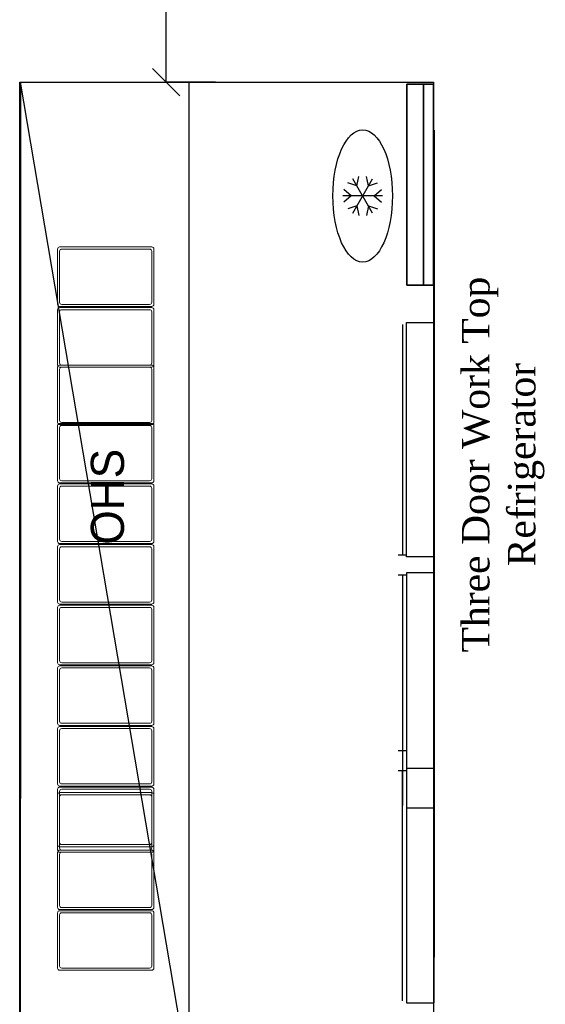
# Model space of a CAD drawing. Header units: millimetres. Extents: x 31882 to 271790, y -35693 to 24917.
# Tile 79 of 256: x 51231 to 52189, y 16448 to 18243. Entities that reach past the tile are written whole.
import ezdxf

# ---------------------------------------------------------------- set-up
doc = ezdxf.new("R2010")
doc.units = ezdxf.units.MM
doc.header["$MEASUREMENT"] = 0
doc.header["$PDMODE"] = 35
doc.layers.get('Defpoints').update_dxf_attribs({"color": 251})
doc.layers.add('A - TEXT', color=7, linetype='Continuous', lineweight=13)
doc.layers.add('EQUIPMENT', color=130, linetype='Continuous', lineweight=13)
doc.layers.add('IQ_200_3D', color=1, linetype='Continuous')
doc.layers.add('kitchen equip1', color=8, linetype='Continuous')
doc.styles.add('CKD_Dimension Text', font='BOOKOS.TTF', dxfattribs={"height": 50})
doc.styles.add('style1', font='txt')
doc.dimstyles.new('CKD-Dimensions', dxfattribs={"dimtxt": 50, "dimasz": 50, "dimexe": 0, "dimexo": 20, "dimgap": 20, "dimtad": 0, "dimdec": 0, "dimzin": 4, "dimdsep": 46, "dimtxsty": 'CKD_Dimension Text', "dimblk": 'OBLIQUE', "dimcen": 12, "dimclrd": 150, "dimclre": 150, "dimclrt": 7, "dimazin": 2, "dimtfac": 1, "dimtdec": 0, "dimtofl": 0, "dimtmove": 1, "dimatfit": 2, "dimfxl": 1, "dimtfillclr": 7, "dimtolj": 1, "dimtzin": 0, "dimlwd": -1, "dimlwe": -1, "dimarcsym": 0})

# ---------------------------------------------------------------- blocks, each defined once
blk = doc.blocks.new('ZNS-MC-BASEREFUNIT')
at = {"layer": 'IQ_200_3D'}
for points in [[(0, 70, 155), (0, 70, 600), (304, 70, 600), (304, 70, 155)], [(0, 70, 600), (0, 30, 600), (304, 30, 600), (304, 70, 600)], [(0, 30, 155), (0, 70, 155), (304, 70, 155), (304, 30, 155)], [(304, 30, 500), (0, 30, 500), (0, 45, 500), (304, 45, 500)], [(0, 45, 500), (0, 45, 585), (304, 45, 585), (304, 45, 500)], [(0, 30, 585), (0, 45, 585), (304, 45, 585), (304, 30, 585)], [(0, 30, 500), (0, 30, 155), (304, 30, 155), (304, 30, 500)], [(304, 30, 600), (0, 30, 600), (0, 30, 585), (304, 30, 585)]]:
    blk.add_3dface(points, dxfattribs=at)
for points, invisible_edges in [([(0, 45, 585), (0, 70, 600), (0, 70, 155), (0, 45, 500)], 5), ([(0, 45, 500), (0, 30, 500), (0, 30, 155), (0, 70, 155)], 8), ([(0, 70, 600), (0, 45, 585), (0, 30, 585), (0, 30, 600)], 1), ([(304, 45, 585), (304, 70, 600), (304, 70, 155), (304, 45, 500)], 5), ([(304, 45, 500), (304, 30, 500), (304, 30, 155), (304, 70, 155)], 8), ([(304, 70, 600), (304, 45, 585), (304, 30, 585), (304, 30, 600)], 1)]:
    blk.add_3dface(points, dxfattribs=dict(at, invisible_edges=invisible_edges))
blk = doc.blocks.new('_Oblique')
at = {"color": 0, "linetype": 'ByBlock', "lineweight": -2}
blk.add_line((-0.5, -0.5), (0.5, 0.5), dxfattribs=at)
blk = doc.blocks.new('*D547')
at = {"color": 150, "ltscale": 0.25}
for p, q in [((51588.1, 18962.9), (51498.2, 18962.9)), ((51498.2, 18962.9), (51498.2, 18662.9)), ((51498.2, 18129.4), (51498.2, 18429.3)), ((51588.1, 18129.4), (51498.2, 18129.4))]:
    blk.add_line(p, q, dxfattribs=at)
at = {"layer": 'Defpoints', "color": 0}
for p in [(51498.2, 18962.9), (51608.1, 18962.9), (51608.1, 18129.4)]:
    blk.add_point(p, dxfattribs=at)
at = {"color": 150, "linetype": 'ByBlock', "xscale": 50, "yscale": 50, "zscale": 50}
for p, rotation in [((51498.2, 18962.9), 90), ((51498.2, 18129.4), 270)]:
    blk.add_blockref('_Oblique', p, dxfattribs=dict(at, rotation=rotation))
at = {"color": 7, "ltscale": 0.25, "char_height": 50, "attachment_point": 5, "rotation": 90, "style": 'CKD_Dimension Text'}
for s, insert in [('\\A1;[2\'-9"]', (51552.8, 18546.1)), ('\\A1;833', (51452.4, 18546.1))]:
    blk.add_mtext(s, dxfattribs=dict(at, insert=insert))

msp = doc.modelspace()

# ---------------------------------------------------------------- linework, layer by layer
at = {"layer": 'EQUIPMENT'}
for points in [[(51303.9, 17828.9), (51471.7, 17828.9, -0.414214), (51475.6, 17825.1), (51475.6, 17724.2, -0.414214), (51471.7, 17720.4), (51303.9, 17720.4, -0.414214), (51300.1, 17724.2), (51300.1, 17825.1, -0.414214)], [(51303.9, 17828.9), (51471.7, 17828.9, -0.414214), (51475.6, 17825.1), (51475.6, 17724.2, -0.414214), (51471.7, 17720.4), (51303.9, 17720.4, -0.414214), (51300.1, 17724.2), (51300.1, 17825.1, -0.414214)], [(51307.8, 17825.1), (51467.9, 17825.1, -0.414214), (51471.7, 17821.2), (51471.7, 17728, -0.414214), (51467.9, 17724.2), (51307.8, 17724.2, -0.414214), (51303.9, 17728), (51303.9, 17821.2, -0.414214)], [(51307.8, 17825.1), (51467.9, 17825.1, -0.414214), (51471.7, 17821.2), (51471.7, 17728, -0.414214), (51467.9, 17724.2), (51307.8, 17724.2, -0.414214), (51303.9, 17728), (51303.9, 17821.2, -0.414214)], [(51303.9, 17718.3), (51471.7, 17718.3, -0.414214), (51475.6, 17714.5), (51475.6, 17613.6, -0.414214), (51471.7, 17609.8), (51303.9, 17609.8, -0.414214), (51300.1, 17613.6), (51300.1, 17714.5, -0.414214)], [(51303.9, 17718.3), (51471.7, 17718.3, -0.414214), (51475.6, 17714.5), (51475.6, 17613.6, -0.414214), (51471.7, 17609.8), (51303.9, 17609.8, -0.414214), (51300.1, 17613.6), (51300.1, 17714.5, -0.414214)], [(51307.8, 17714.5), (51467.9, 17714.5, -0.414214), (51471.7, 17710.7), (51471.7, 17617.5, -0.414214), (51467.9, 17613.6), (51307.8, 17613.6, -0.414214), (51303.9, 17617.5), (51303.9, 17710.7, -0.414214)], [(51307.8, 17714.5), (51467.9, 17714.5, -0.414214), (51471.7, 17710.7), (51471.7, 17617.5, -0.414214), (51467.9, 17613.6), (51307.8, 17613.6, -0.414214), (51303.9, 17617.5), (51303.9, 17710.7, -0.414214)], [(51303.9, 17505.1), (51471.7, 17505.1, 0.414214), (51475.6, 17508.9), (51475.6, 17609.8, 0.414214), (51471.7, 17613.6), (51303.9, 17613.6, 0.414214), (51300.1, 17609.8), (51300.1, 17508.9, 0.414214)], [(51303.9, 17505.1), (51471.7, 17505.1, 0.414214), (51475.6, 17508.9), (51475.6, 17609.8, 0.414214), (51471.7, 17613.6), (51303.9, 17613.6, 0.414214), (51300.1, 17609.8), (51300.1, 17508.9, 0.414214)], [(51307.8, 17508.9), (51467.9, 17508.9, 0.414214), (51471.7, 17512.7), (51471.7, 17606, 0.414214), (51467.9, 17609.8), (51307.8, 17609.8, 0.414214), (51303.9, 17606), (51303.9, 17512.7, 0.414214)], [(51307.8, 17508.9), (51467.9, 17508.9, 0.414214), (51471.7, 17512.7), (51471.7, 17606, 0.414214), (51467.9, 17609.8), (51307.8, 17609.8, 0.414214), (51303.9, 17606), (51303.9, 17512.7, 0.414214)], [(51303.9, 17398.7), (51471.7, 17398.7, 0.414214), (51475.6, 17402.5), (51475.6, 17503.4, 0.414214), (51471.7, 17507.2), (51303.9, 17507.2, 0.414214), (51300.1, 17503.4), (51300.1, 17402.5, 0.414214)], [(51303.9, 17398.7), (51471.7, 17398.7, 0.414214), (51475.6, 17402.5), (51475.6, 17503.4, 0.414214), (51471.7, 17507.2), (51303.9, 17507.2, 0.414214), (51300.1, 17503.4), (51300.1, 17402.5, 0.414214)], [(51307.8, 17402.5), (51467.9, 17402.5, 0.414214), (51471.7, 17406.3), (51471.7, 17499.6, 0.414214), (51467.9, 17503.4), (51307.8, 17503.4, 0.414214), (51303.9, 17499.6), (51303.9, 17406.3, 0.414214)], [(51307.8, 17402.5), (51467.9, 17402.5, 0.414214), (51471.7, 17406.3), (51471.7, 17499.6, 0.414214), (51467.9, 17503.4), (51307.8, 17503.4, 0.414214), (51303.9, 17499.6), (51303.9, 17406.3, 0.414214)], [(51303.9, 17288.1), (51471.7, 17288.1, 0.414214), (51475.6, 17291.9), (51475.6, 17392.8, 0.414214), (51471.7, 17396.7), (51303.9, 17396.7, 0.414214), (51300.1, 17392.8), (51300.1, 17291.9, 0.414214)], [(51303.9, 17288.1), (51471.7, 17288.1, 0.414214), (51475.6, 17291.9), (51475.6, 17392.8, 0.414214), (51471.7, 17396.7), (51303.9, 17396.7, 0.414214), (51300.1, 17392.8), (51300.1, 17291.9, 0.414214)], [(51307.8, 17291.9), (51467.9, 17291.9, 0.414214), (51471.7, 17295.8), (51471.7, 17389, 0.414214), (51467.9, 17392.8), (51307.8, 17392.8, 0.414214), (51303.9, 17389), (51303.9, 17295.8, 0.414214)], [(51307.8, 17291.9), (51467.9, 17291.9, 0.414214), (51471.7, 17295.8), (51471.7, 17389, 0.414214), (51467.9, 17392.8), (51307.8, 17392.8, 0.414214), (51303.9, 17389), (51303.9, 17295.8, 0.414214)], [(51303.9, 17177.6), (51471.7, 17177.6, 0.414214), (51475.6, 17181.4), (51475.6, 17282.3, 0.414214), (51471.7, 17286.1), (51303.9, 17286.1, 0.414214), (51300.1, 17282.3), (51300.1, 17181.4, 0.414214)], [(51303.9, 17177.6), (51471.7, 17177.6, 0.414214), (51475.6, 17181.4), (51475.6, 17282.3, 0.414214), (51471.7, 17286.1), (51303.9, 17286.1, 0.414214), (51300.1, 17282.3), (51300.1, 17181.4, 0.414214)], [(51307.8, 17181.4), (51467.9, 17181.4, 0.414214), (51471.7, 17185.2), (51471.7, 17278.4, 0.414214), (51467.9, 17282.3), (51307.8, 17282.3, 0.414214), (51303.9, 17278.4), (51303.9, 17185.2, 0.414214)], [(51307.8, 17181.4), (51467.9, 17181.4, 0.414214), (51471.7, 17185.2), (51471.7, 17278.4, 0.414214), (51467.9, 17282.3), (51307.8, 17282.3, 0.414214), (51303.9, 17278.4), (51303.9, 17185.2, 0.414214)], [(51303.9, 17175.5), (51471.7, 17175.5, -0.414214), (51475.6, 17171.7), (51475.6, 17070.8, -0.414214), (51471.7, 17067), (51303.9, 17067, -0.414214), (51300.1, 17070.8), (51300.1, 17171.7, -0.414214)], [(51303.9, 17175.5), (51471.7, 17175.5, -0.414214), (51475.6, 17171.7), (51475.6, 17070.8, -0.414214), (51471.7, 17067), (51303.9, 17067, -0.414214), (51300.1, 17070.8), (51300.1, 17171.7, -0.414214)], [(51307.8, 17171.7), (51467.9, 17171.7, -0.414214), (51471.7, 17167.9), (51471.7, 17074.7, -0.414214), (51467.9, 17070.8), (51307.8, 17070.8, -0.414214), (51303.9, 17074.7), (51303.9, 17167.9, -0.414214)], [(51307.8, 17171.7), (51467.9, 17171.7, -0.414214), (51471.7, 17167.9), (51471.7, 17074.7, -0.414214), (51467.9, 17070.8), (51307.8, 17070.8, -0.414214), (51303.9, 17074.7), (51303.9, 17167.9, -0.414214)], [(51303.9, 17065), (51471.7, 17065, -0.414214), (51475.6, 17061.2), (51475.6, 16960.3, -0.414214), (51471.7, 16956.4), (51303.9, 16956.4, -0.414214), (51300.1, 16960.3), (51300.1, 17061.2, -0.414214)], [(51303.9, 17065), (51471.7, 17065, -0.414214), (51475.6, 17061.2), (51475.6, 16960.3, -0.414214), (51471.7, 16956.4), (51303.9, 16956.4, -0.414214), (51300.1, 16960.3), (51300.1, 17061.2, -0.414214)], [(51307.8, 17061.2), (51467.9, 17061.2, -0.414214), (51471.7, 17057.3), (51471.7, 16964.1, -0.414214), (51467.9, 16960.3), (51307.8, 16960.3, -0.414214), (51303.9, 16964.1), (51303.9, 17057.3, -0.414214)], [(51307.8, 17061.2), (51467.9, 17061.2, -0.414214), (51471.7, 17057.3), (51471.7, 16964.1, -0.414214), (51467.9, 16960.3), (51307.8, 16960.3, -0.414214), (51303.9, 16964.1), (51303.9, 17057.3, -0.414214)], [(51303.9, 16954.4), (51471.7, 16954.4, -0.414214), (51475.6, 16950.6), (51475.6, 16849.7, -0.414214), (51471.7, 16845.9), (51303.9, 16845.9, -0.414214), (51300.1, 16849.7), (51300.1, 16950.6, -0.414214)], [(51303.9, 16954.4), (51471.7, 16954.4, -0.414214), (51475.6, 16950.6), (51475.6, 16849.7, -0.414214), (51471.7, 16845.9), (51303.9, 16845.9, -0.414214), (51300.1, 16849.7), (51300.1, 16950.6, -0.414214)], [(51307.8, 16950.6), (51467.9, 16950.6, -0.414214), (51471.7, 16946.8), (51471.7, 16853.5, -0.414214), (51467.9, 16849.7), (51307.8, 16849.7, -0.414214), (51303.9, 16853.5), (51303.9, 16946.8, -0.414214)], [(51307.8, 16950.6), (51467.9, 16950.6, -0.414214), (51471.7, 16946.8), (51471.7, 16853.5, -0.414214), (51467.9, 16849.7), (51307.8, 16849.7, -0.414214), (51303.9, 16853.5), (51303.9, 16946.8, -0.414214)], [(51303.9, 16843.9), (51471.7, 16843.9, -0.414214), (51475.6, 16840), (51475.6, 16739.1, -0.414214), (51471.7, 16735.3), (51303.9, 16735.3, -0.414214), (51300.1, 16739.1), (51300.1, 16840, -0.414214)], [(51303.9, 16843.9), (51471.7, 16843.9, -0.414214), (51475.6, 16840), (51475.6, 16739.1, -0.414214), (51471.7, 16735.3), (51303.9, 16735.3, -0.414214), (51300.1, 16739.1), (51300.1, 16840, -0.414214)], [(51303.9, 16725.3), (51471.7, 16725.3, 0.414214), (51475.6, 16729.1), (51475.6, 16830, 0.414214), (51471.7, 16833.9), (51303.9, 16833.9, 0.414214), (51300.1, 16830), (51300.1, 16729.1, 0.414214)], [(51303.9, 16725.3), (51471.7, 16725.3, 0.414214), (51475.6, 16729.1), (51475.6, 16830, 0.414214), (51471.7, 16833.9), (51303.9, 16833.9, 0.414214), (51300.1, 16830), (51300.1, 16729.1, 0.414214)], [(51307.8, 16840), (51467.9, 16840, -0.414214), (51471.7, 16836.2), (51471.7, 16743, -0.414214), (51467.9, 16739.1), (51307.8, 16739.1, -0.414214), (51303.9, 16743), (51303.9, 16836.2, -0.414214)], [(51307.8, 16840), (51467.9, 16840, -0.414214), (51471.7, 16836.2), (51471.7, 16743, -0.414214), (51467.9, 16739.1), (51307.8, 16739.1, -0.414214), (51303.9, 16743), (51303.9, 16836.2, -0.414214)], [(51307.8, 16729.1), (51467.9, 16729.1, 0.414214), (51471.7, 16733), (51471.7, 16826.2, 0.414214), (51467.9, 16830), (51307.8, 16830, 0.414214), (51303.9, 16826.2), (51303.9, 16733, 0.414214)], [(51307.8, 16729.1), (51467.9, 16729.1, 0.414214), (51471.7, 16733), (51471.7, 16826.2, 0.414214), (51467.9, 16830), (51307.8, 16830, 0.414214), (51303.9, 16826.2), (51303.9, 16733, 0.414214)], [(51303.9, 16620.6), (51471.7, 16620.6, 0.414214), (51475.6, 16624.4), (51475.6, 16725.3, 0.414214), (51471.7, 16729.1), (51303.9, 16729.1, 0.414214), (51300.1, 16725.3), (51300.1, 16624.4, 0.414214)], [(51303.9, 16620.6), (51471.7, 16620.6, 0.414214), (51475.6, 16624.4), (51475.6, 16725.3, 0.414214), (51471.7, 16729.1), (51303.9, 16729.1, 0.414214), (51300.1, 16725.3), (51300.1, 16624.4, 0.414214)], [(51307.8, 16624.4), (51467.9, 16624.4, 0.414214), (51471.7, 16628.3), (51471.7, 16721.5, 0.414214), (51467.9, 16725.3), (51307.8, 16725.3, 0.414214), (51303.9, 16721.5), (51303.9, 16628.3, 0.414214)], [(51307.8, 16624.4), (51467.9, 16624.4, 0.414214), (51471.7, 16628.3), (51471.7, 16721.5, 0.414214), (51467.9, 16725.3), (51307.8, 16725.3, 0.414214), (51303.9, 16721.5), (51303.9, 16628.3, 0.414214)], [(51303.9, 16510), (51471.7, 16510, 0.414214), (51475.6, 16513.9), (51475.6, 16614.7, 0.414214), (51471.7, 16618.6), (51303.9, 16618.6, 0.414214), (51300.1, 16614.7), (51300.1, 16513.9, 0.414214)], [(51303.9, 16510), (51471.7, 16510, 0.414214), (51475.6, 16513.9), (51475.6, 16614.7, 0.414214), (51471.7, 16618.6), (51303.9, 16618.6, 0.414214), (51300.1, 16614.7), (51300.1, 16513.9, 0.414214)], [(51307.8, 16513.9), (51467.9, 16513.9, 0.414214), (51471.7, 16517.7), (51471.7, 16610.9, 0.414214), (51467.9, 16614.7), (51307.8, 16614.7, 0.414214), (51303.9, 16610.9), (51303.9, 16517.7, 0.414214)], [(51307.8, 16513.9), (51467.9, 16513.9, 0.414214), (51471.7, 16517.7), (51471.7, 16610.9, 0.414214), (51467.9, 16614.7), (51307.8, 16614.7, 0.414214), (51303.9, 16610.9), (51303.9, 16517.7, 0.414214)]]:
    msp.add_lwpolyline(points, format="xyb", close=True, dxfattribs=at)
at = {"layer": 'kitchen equip1'}
for p, q in [((51232.6, 18129.4), (51232.6, 16823.3)), ((51539.3, 16319.4), (51232.6, 18129.4)), ((51232.6, 16319.4), (51232.6, 18129.4)), ((51539.3, 18129.4), (51539.3, 16319.4)), ((51986.6, 18042), (51986.6, 16533.7)), ((51928.8, 17687.6), (51928.8, 17267.7)), ((51921.3, 17267.7), (51936.4, 17267.7)), ((51921.3, 17231.1), (51936.4, 17231.1)), ((51928.8, 17231.1), (51928.8, 16810.2)), ((51921.3, 16910.7), (51936.4, 16910.7)), ((51921.3, 16874.1), (51936.4, 16874.1)), ((51928.8, 16454.2), (51928.8, 16874.1))]:
    msp.add_line(p, q, dxfattribs=at)
at = {"layer": 'kitchen equip1', "ltscale": 700}
for p, q in [((51845.8, 17940.3, -663.7), (51849.2, 17957.5, -663.7)), ((51845.8, 17940.3, -663.7), (51849.2, 17957.5, -663.7)), ((51866.9, 17940.3, -663.7), (51863.5, 17957.5, -663.7)), ((51866.9, 17940.3, -663.7), (51863.5, 17957.5, -663.7)), ((51845.8, 17940.3, -663.7), (51829.2, 17946, -663.7)), ((51845.8, 17940.3, -663.7), (51829.2, 17946, -663.7)), ((51874.4, 17890.7, -663.7), (51838.2, 17953.4, -663.7)), ((51838.2, 17890.7, -663.7), (51874.4, 17953.4, -663.7)), ((51874.4, 17890.7, -663.7), (51838.2, 17953.4, -663.7)), ((51838.2, 17890.7, -663.7), (51874.4, 17953.4, -663.7)), ((51866.9, 17940.3, -663.7), (51883.5, 17946, -663.7)), ((51866.9, 17940.3, -663.7), (51883.5, 17946, -663.7)), ((51892.5, 17922, -663.7), (51820.1, 17922, -663.7)), ((51892.5, 17922, -663.7), (51820.1, 17922, -663.7)), ((51835.2, 17922, -663.7), (51822, 17933.6, -663.7)), ((51835.2, 17922, -663.7), (51822, 17933.6, -663.7)), ((51835.2, 17922, -663.7), (51822, 17910.5, -663.7)), ((51835.2, 17922, -663.7), (51822, 17910.5, -663.7)), ((51877.5, 17922, -663.7), (51890.7, 17933.6, -663.7)), ((51877.5, 17922, -663.7), (51890.7, 17933.6, -663.7)), ((51877.5, 17922, -663.7), (51890.7, 17910.5, -663.7)), ((51877.5, 17922, -663.7), (51890.7, 17910.5, -663.7)), ((51845.8, 17903.7, -663.7), (51829.2, 17898.1, -663.7)), ((51845.8, 17903.7, -663.7), (51829.2, 17898.1, -663.7)), ((51845.8, 17903.7, -663.7), (51849.2, 17886.5, -663.7)), ((51845.8, 17903.7, -663.7), (51849.2, 17886.5, -663.7)), ((51866.9, 17903.7, -663.7), (51863.5, 17886.5, -663.7)), ((51866.9, 17903.7, -663.7), (51863.5, 17886.5, -663.7)), ((51866.9, 17903.7, -663.7), (51883.5, 17898.1, -663.7)), ((51866.9, 17903.7, -663.7), (51883.5, 17898.1, -663.7))]:
    msp.add_line(p, q, dxfattribs=at)
at = {"layer": 'kitchen equip1'}
msp.add_lwpolyline([(51231.1, 16319.4), (51231.1, 18129.4), (51985.2, 18129.4), (51985.2, 16319.4), (51231.1, 16319.4)], dxfattribs=at)
for points in [[(51936.4, 17264), (51936.4, 17691.3), (51986.6, 17691.3), (51986.6, 17264)], [(51936.4, 17234.8), (51936.4, 16806.4), (51986.6, 16806.4), (51986.6, 17234.8)], [(51936.4, 16877.8), (51936.4, 16450.5), (51986.6, 16450.5), (51986.6, 16877.8)]]:
    msp.add_lwpolyline(points, close=True, dxfattribs=at)
at = {"layer": 'kitchen equip1', "ltscale": 700}
msp.add_ellipse((51856.3, 17922, -663.7), major_axis=(0, -120.7), ratio=0.45, dxfattribs=at)
msp.add_ellipse((51856.3, 17922, -663.7), major_axis=(0, -120.7), ratio=0.45, dxfattribs=at)

# ---------------------------------------------------------------- block references
at = {"layer": 'kitchen equip1', "ltscale": 700, "xscale": 1.206662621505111, "yscale": 1.206662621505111, "zscale": 1.206662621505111, "rotation": 90.00000000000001}
msp.add_blockref('ZNS-MC-BASEREFUNIT', (52021.4, 17759, -10879.4), dxfattribs=at)
msp.add_blockref('ZNS-MC-BASEREFUNIT', (52021.4, 17759, -10879.4), dxfattribs=at)

# ---------------------------------------------------------------- texts
at = {"layer": 'A - TEXT', "attachment_point": 8, "rotation": 90}
for s, insert, char_height, width, style in [('Three Door Work Top\\PRefrigerator', (52187.8, 17432), 50.278, 1154.638, 'CKD_Dimension Text'), ('OHS', (51422, 17373.4), 60.33, 708.501, 'style1')]:
    msp.add_mtext(s, dxfattribs=dict(at, insert=insert, char_height=char_height, width=width, style=style))

# ---------------------------------------------------------------- dimensions: what is measured, and where the dimension line sits
at = {"ltscale": 0.25}
dim = msp.add_linear_dim(base=(51498.2367, 18962.8547), p1=(51608.1485, 18129.3778), p2=(51608.1485, 18962.8547), angle=90, dimstyle='CKD-Dimensions', override={"dimpost": '\\X'}, dxfattribs=at)
dim.commit()
dim.dimension.update_dxf_attribs({"geometry": '*D547', "text_midpoint": (51498.2367, 18546.1163)})

doc.saveas('drawing.dxf')
